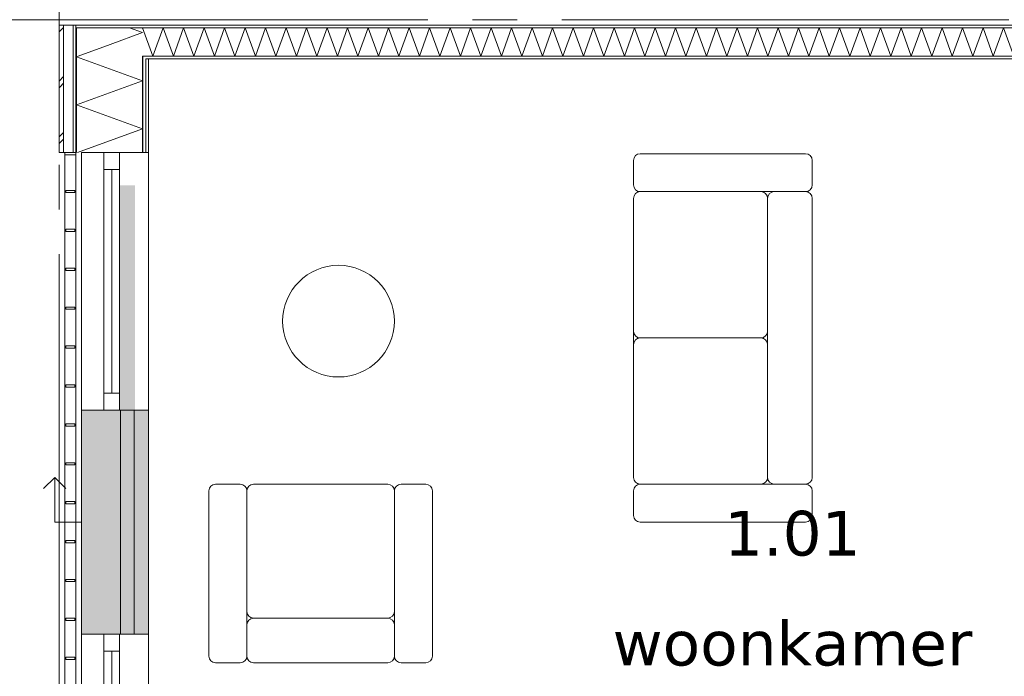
# Model space of a CAD drawing. Header units: millimetres. Extents: x -14925 to 266687, y -3550 to 35834.
# Tile 253 of 256: x 171359 to 175765, y 6060 to 9000. Entities that reach past the tile are written whole.
import ezdxf
from ezdxf.enums import TextEntityAlignment as Align

# ---------------------------------------------------------------- set-up
doc = ezdxf.new("R2010")
doc.units = ezdxf.units.MM
doc.header["$MEASUREMENT"] = 0
doc.linetypes.add('B0204', pattern=[2600, 2000, -200, 200, -200])
for name, color, linetype in [('34 Balustrades', 7, 'Continuous'), ('A Stramien', 7, 'Continuous'), ('New_21 Buitenwanden', 7, 'Continuous'), ('New_21 Buitenwanden 2D arcering', 7, 'Continuous'), ('New_21 Buitenwanden Afdek-arcering', 7, 'Continuous'), ('New_21 Buitenwanden Deuren', 7, 'Continuous'), ('New_21 Buitenwanden Doorsnede-arcering', 7, 'Continuous'), ('New_21 Buitenwanden Laagscheidingslijnen', 7, 'Continuous'), ('New_21 Buitenwanden Ramen', 7, 'Continuous'), ('New_22 C Binnenwanden', 7, 'Continuous'), ('New_22 C Binnenwanden Doorsnede-arcering', 7, 'Continuous'), ('New_22 C Binnenwanden Laagscheidingslijnen', 7, 'Continuous'), ('New_82 Interieur', 7, 'Continuous'), ('New_Z Gebruiksopp', 7, 'Continuous'), ('New_Z Gebruiksopp Zone omranding', 7, 'Continuous'), ('New_Z Gebruiksopp Zone tekst', 7, 'Continuous'), ('Tekst_dim 1_ 100 .DO', 7, 'Continuous')]:
    doc.layers.add(name, color=color, linetype=linetype)
doc.styles.add('GENERATED_STYLE_1', font='verdana.ttf')
doc.styles.add('GENERATED_STYLE_2', font='verdana.ttf')
doc.dimstyles.new('GENERATED_STYLE__1', dxfattribs={"dimtxt": 400, "dimasz": 380, "dimexe": 0.18, "dimexo": 0.0625, "dimgap": 0, "dimtad": 1, "dimdec": 0, "dimzin": 0, "dimdsep": 46, "dimtxsty": 'GENERATED_STYLE_2', "dimblk": 'ARROWHEAD_7', "dimblk1": 'ARROWHEAD_7', "dimblk2": 'ARROWHEAD_7', "dimcen": 0.09, "dimse1": 1, "dimse2": 1, "dimclrd": 9, "dimclre": 9, "dimclrt": 9, "dimadec": 1, "dimazin": 0, "dimtfac": 1, "dimtdec": 4, "dimtmove": 0, "dimatfit": 3, "dimfxl": 1, "dimtolj": 1, "dimtzin": 0, "dimarcsym": 0})
doc.dimstyles.new('GENERATED_STYLE__2', dxfattribs={"dimtxt": 400, "dimasz": 380, "dimexe": 0.18, "dimexo": 0.0625, "dimgap": 0, "dimtad": 1, "dimtih": 1, "dimtoh": 1, "dimdec": 0, "dimzin": 0, "dimdsep": 46, "dimtxsty": 'GENERATED_STYLE_2', "dimblk": 'ARROWHEAD_7', "dimblk1": 'ARROWHEAD_7', "dimblk2": 'ARROWHEAD_7', "dimcen": 0.09, "dimse1": 1, "dimse2": 1, "dimclrd": 9, "dimclre": 9, "dimclrt": 9, "dimadec": 1, "dimazin": 0, "dimtfac": 1, "dimtdec": 4, "dimtmove": 0, "dimatfit": 3, "dimfxl": 1, "dimtolj": 1, "dimtzin": 0, "dimarcsym": 0})
pattern_1 = [(270, (181310.86, 0), (100, 0), [])]
pattern_2 = [(0, (181310.86, 0), (0, 100), [])]

# ---------------------------------------------------------------- blocks, each defined once
blk = doc.blocks.new('woonkamer_1.01_181_2', base_point=(174816.9, 6933.5))
at = {"layer": 'New_Z Gebruiksopp Zone tekst', "color": 2, "lineweight": 0}
for tag, style, p in [('DUMMY_941', 'GENERATED_STYLE_1', (174816.9, 6871.3)), ('DUMMY_942', 'GENERATED_STYLE_2', (174816.9, 6374.2))]:
    blk.add_attdef(tag, text='', height=200, dxfattribs=dict(at, style=style)).set_placement(p, align=Align.TOP_LEFT)
for tag, style, p in [('ROOM_NUMBER', 'GENERATED_STYLE_1', (174816.9, 6800.6)), ('ROOM_NAME', 'GENERATED_STYLE_2', (174816.9, 6308.3))]:
    blk.add_attdef(tag, text='', height=200, dxfattribs=dict(at, style=style)).set_placement(p, align=Align.TOP_CENTER)
blk = doc.blocks.new('*X4419', base_point=(181310.9, 0))
at = {"layer": 'New_21 Buitenwanden Doorsnede-arcering', "color": 7, "linetype": 'Continuous', "lineweight": 0}
for p in [(171851.2, 8963), (171764.2, 8889.4)]:
    blk.add_line(p, (171908.9, 8942), dxfattribs=at)
blk = doc.blocks.new('*X4421', base_point=(181310.9, 0))
at = {"layer": 'New_21 Buitenwanden Doorsnede-arcering', "color": 7, "linetype": 'Continuous', "lineweight": 0}
for p, q in [((171535.9, 8945), (171555.9, 8965)), ((171535.9, 8725), (171555.9, 8745)), ((171535.9, 8695), (171540.9, 8700)), ((171540.9, 8700), (171555.9, 8715)), ((171535.9, 8475), (171555.9, 8495)), ((171535.9, 8445), (171555.9, 8465))]:
    blk.add_line(p, q, dxfattribs=at)
blk = doc.blocks.new('*X4422', base_point=(181310.9, 0))
at = {"layer": 'New_21 Buitenwanden Doorsnede-arcering', "color": 7, "linetype": 'Continuous', "lineweight": 0}
blk.add_line((171620.3, 8837), (171764.2, 8889.4), dxfattribs=at)
blk = doc.blocks.new('*X4423', base_point=(181310.9, 0))
at = {"layer": 'New_21 Buitenwanden Doorsnede-arcering', "color": 7, "linetype": 'Continuous', "lineweight": 0}
for p, q in [((171612.9, 8834.3), (171620.3, 8837)), ((171612.9, 8834.3), (171908.9, 8726.6)), ((171612.9, 8618.8), (171908.9, 8726.6)), ((171612.9, 8618.8), (171908.9, 8511.1)), ((171617.4, 8405), (171908.9, 8511.1))]:
    blk.add_line(p, q, dxfattribs=at)
blk = doc.blocks.new('Wall_695_2', base_point=(171935.9, 8825))
at = {"layer": 'New_21 Buitenwanden Doorsnede-arcering', "linetype": 'Continuous', "lineweight": 0, "true_color": 0x000000}
h = blk.add_hatch(dxfattribs=at)
h.set_pattern_fill('325_Houtachtig_plaatmate_E3', color=18, style=0, pattern_type=2)
h.set_pattern_definition(pattern_1)
h.paths.add_polyline_path([(171612.9, 8975), (171597.9, 8975), (171597.9, 8963), (171612.9, 8963)])
h = blk.add_hatch(dxfattribs=at)
h.set_pattern_fill('325_Houtachtig_plaatmate_E3', color=18, style=0, pattern_type=2)
h.set_pattern_definition(pattern_1)
h.paths.add_polyline_path([(171612.9, 8963), (171597.9, 8963), (171597.9, 8951.8), (171612.9, 8946.1)])
h = blk.add_hatch(dxfattribs=at)
h.set_pattern_fill('325_Houtachtig_plaatmate_E3', color=18, style=0, pattern_type=2)
h.set_pattern_definition(pattern_1)
h.paths.add_polyline_path([(171597.9, 8951.8), (171597.9, 8405), (171612.9, 8405), (171612.9, 8946.1)])
h = blk.add_hatch(dxfattribs=at)
h.set_pattern_fill('325_Houtachtig_plaatmate_E3', color=18, style=0, pattern_type=2)
h.set_pattern_definition(pattern_1)
h.paths.add_polyline_path([(171923.9, 8837), (171908.9, 8837), (171908.9, 8835.1), (171923.9, 8829.5)])
h = blk.add_hatch(dxfattribs=at)
h.set_pattern_fill('325_Houtachtig_plaatmate_E3', color=18, style=0, pattern_type=2)
h.set_pattern_definition(pattern_1)
h.paths.add_polyline_path([(171923.9, 8825), (171923.9, 8829.5), (171908.9, 8835.1), (171908.9, 8825)])
h = blk.add_hatch(dxfattribs=at)
h.set_pattern_fill('325_Houtachtig_plaatmate_E3', color=18, style=0, pattern_type=2)
h.set_pattern_definition(pattern_1)
h.paths.add_polyline_path([(171908.9, 8825), (171908.9, 8405), (171923.9, 8405), (171923.9, 8825)])
h = blk.add_hatch(dxfattribs=at)
h.set_pattern_fill('720_Gips_0002', color=18, style=0, pattern_type=2)
h.set_pattern_definition([(270, (181310.86, 0), (346.41, 0), [0, -200]), (270, (181484.07, -100), (346.41, 0), [0, -200])])
h.paths.add_polyline_path([(171923.9, 8825), (171923.9, 8405), (171935.9, 8405), (171935.9, 8825)])
at = {"layer": 'New_21 Buitenwanden', "color": 9, "linetype": 'Continuous', "lineweight": 0, "flags": 128}
for points in [[(171535.9, 8975), (171535.9, 8405)], [(171935.9, 8405), (171935.9, 8825)], [(171535.9, 8405), (171555.9, 8405)], [(171555.9, 8405), (171565.9, 8405)]]:
    blk.add_lwpolyline(points, dxfattribs=at)
at = {"layer": 'New_21 Buitenwanden Laagscheidingslijnen', "color": 9, "linetype": 'Continuous', "lineweight": 0}
for p, q in [((171555.9, 8967.5), (171555.9, 8405)), ((171597.9, 8951.8), (171597.9, 8405)), ((171612.9, 8946.1), (171612.9, 8837)), ((171612.9, 8837), (171612.9, 8405)), ((171908.9, 8835.1), (171908.9, 8825)), ((171908.9, 8825), (171908.9, 8405)), ((171923.9, 8825), (171923.9, 8405))]:
    blk.add_line(p, q, dxfattribs=at)
at = {"layer": 'New_21 Buitenwanden Laagscheidingslijnen', "color": 1, "linetype": 'Continuous', "lineweight": 0}
blk.add_line((171935.9, 8825), (171923.9, 8825), dxfattribs=at)
at = {"layer": 'New_22 C Binnenwanden', "color": 9, "linetype": 'Continuous', "lineweight": 0, "flags": 128}
for points in [[(171535.9, 8975), (171555.9, 8975)], [(171555.9, 8975), (171597.9, 8975)], [(171597.9, 8975), (171612.9, 8975)]]:
    blk.add_lwpolyline(points, dxfattribs=at)
at = {"layer": 'New_22 C Binnenwanden Laagscheidingslijnen', "color": 9, "linetype": 'Continuous', "lineweight": 0}
for p, q in [((171555.9, 8975), (171555.9, 8967.5)), ((171597.9, 8975), (171597.9, 8963)), ((171597.9, 8963), (171597.9, 8951.8)), ((171612.9, 8963), (171612.9, 8946.1)), ((171908.9, 8837), (171908.9, 8835.1))]:
    blk.add_line(p, q, dxfattribs=at)
at = {"layer": 'New_22 C Binnenwanden Laagscheidingslijnen', "color": 1, "linetype": 'Continuous', "lineweight": 0}
for p, q in [((171908.9, 8963), (171612.9, 8963)), ((171923.9, 8837), (171908.9, 8837))]:
    blk.add_line(p, q, dxfattribs=at)
at = {"layer": 'New_21 Buitenwanden', "color": 1, "lineweight": 0}
for name in ['*X4421', '*X4419', '*X4422', '*X4423']:
    blk.add_blockref(name, (181310.9, 0), dxfattribs=at)
blk = doc.blocks.new('*X4454', base_point=(181310.9, 0))
at = {"layer": 'New_22 C Binnenwanden Doorsnede-arcering', "color": 7, "linetype": 'Continuous', "lineweight": 0}
for p, q in [((171908.9, 8961.2), (171909.5, 8963)), ((171955.4, 8837), (171909.5, 8963)), ((171955.4, 8837), (172001.2, 8963)), ((172047.1, 8837), (172001.2, 8963)), ((172047.1, 8837), (172093, 8963)), ((172138.8, 8837), (172093, 8963)), ((172138.8, 8837), (172184.7, 8963)), ((172230.5, 8837), (172184.7, 8963)), ((172230.5, 8837), (172276.4, 8963)), ((172322.3, 8837), (172276.4, 8963)), ((172322.3, 8837), (172368.1, 8963)), ((172414, 8837), (172368.1, 8963)), ((172414, 8837), (172459.8, 8963)), ((172505.7, 8837), (172459.8, 8963)), ((172505.7, 8837), (172551.6, 8963)), ((172597.4, 8837), (172551.6, 8963)), ((172597.4, 8837), (172643.3, 8963)), ((172689.1, 8837), (172643.3, 8963)), ((172689.1, 8837), (172735, 8963)), ((172780.9, 8837), (172735, 8963)), ((172780.9, 8837), (172826.7, 8963)), ((172872.6, 8837), (172826.7, 8963)), ((172872.6, 8837), (172918.4, 8963)), ((172964.3, 8837), (172918.4, 8963)), ((172964.3, 8837), (173010.2, 8963)), ((173056, 8837), (173010.2, 8963)), ((173056, 8837), (173101.9, 8963)), ((173147.7, 8837), (173101.9, 8963)), ((173147.7, 8837), (173193.6, 8963)), ((173239.5, 8837), (173193.6, 8963)), ((173239.5, 8837), (173285.3, 8963)), ((173331.2, 8837), (173285.3, 8963)), ((173331.2, 8837), (173377, 8963)), ((173422.9, 8837), (173377, 8963)), ((173422.9, 8837), (173468.8, 8963)), ((173514.6, 8837), (173468.8, 8963)), ((173514.6, 8837), (173560.5, 8963)), ((173606.3, 8837), (173560.5, 8963)), ((173606.3, 8837), (173652.2, 8963)), ((173698.1, 8837), (173652.2, 8963)), ((173698.1, 8837), (173743.9, 8963)), ((173789.8, 8837), (173743.9, 8963)), ((173789.8, 8837), (173835.6, 8963)), ((173881.5, 8837), (173835.6, 8963)), ((173881.5, 8837), (173927.4, 8963)), ((173973.2, 8837), (173927.4, 8963)), ((173973.2, 8837), (174019.1, 8963)), ((174064.9, 8837), (174019.1, 8963)), ((174064.9, 8837), (174110.8, 8963)), ((174156.7, 8837), (174110.8, 8963)), ((174156.7, 8837), (174202.5, 8963)), ((174248.4, 8837), (174202.5, 8963)), ((174248.4, 8837), (174294.2, 8963)), ((174340.1, 8837), (174294.2, 8963)), ((174340.1, 8837), (174386, 8963)), ((174431.8, 8837), (174386, 8963)), ((174431.8, 8837), (174477.7, 8963)), ((174523.5, 8837), (174477.7, 8963)), ((174523.5, 8837), (174569.4, 8963)), ((174615.3, 8837), (174569.4, 8963)), ((174615.3, 8837), (174661.1, 8963)), ((174707, 8837), (174661.1, 8963)), ((174707, 8837), (174752.8, 8963)), ((174798.7, 8837), (174752.8, 8963)), ((174798.7, 8837), (174844.6, 8963)), ((174890.4, 8837), (174844.6, 8963)), ((174890.4, 8837), (174936.3, 8963)), ((174982.1, 8837), (174936.3, 8963)), ((174982.1, 8837), (175028, 8963)), ((175073.9, 8837), (175028, 8963)), ((175073.9, 8837), (175119.7, 8963)), ((175165.6, 8837), (175119.7, 8963)), ((175165.6, 8837), (175211.5, 8963)), ((175257.3, 8837), (175211.5, 8963)), ((175257.3, 8837), (175303.2, 8963)), ((175349, 8837), (175303.2, 8963)), ((175349, 8837), (175394.9, 8963)), ((175440.8, 8837), (175394.9, 8963)), ((175440.8, 8837), (175486.6, 8963)), ((175532.5, 8837), (175486.6, 8963)), ((175532.5, 8837), (175578.3, 8963)), ((175624.2, 8837), (175578.3, 8963)), ((175624.2, 8837), (175670.1, 8963)), ((175715.9, 8837), (175670.1, 8963)), ((175715.9, 8837), (175761.8, 8963)), ((175807.6, 8837), (175761.8, 8963))]:
    blk.add_line(p, q, dxfattribs=at)
blk = doc.blocks.new('Wall_702_2', base_point=(171935.9, 8825))
at = {"layer": 'New_22 C Binnenwanden Doorsnede-arcering', "linetype": 'Continuous', "lineweight": 0, "true_color": 0x000000}
h = blk.add_hatch(dxfattribs=at)
h.set_pattern_fill('325_Houtachtig_plaatmate_E3', color=18, style=0, pattern_type=2)
h.set_pattern_definition(pattern_2)
h.paths.add_polyline_path([(178708.9, 8975), (171612.9, 8975), (171612.9, 8963), (178708.9, 8963)])
h = blk.add_hatch(dxfattribs=at)
h.set_pattern_fill('325_Houtachtig_plaatmate_E3', color=18, style=0, pattern_type=2)
h.set_pattern_definition(pattern_2)
h.paths.add_polyline_path([(178397.9, 8837), (171923.9, 8837), (171923.9, 8829.5), (171935.9, 8825), (178385.9, 8825), (178397.9, 8829.5)])
h = blk.add_hatch(dxfattribs=at)
h.set_pattern_fill('325_Houtachtig_plaatmate_E3', color=18, style=0, pattern_type=2)
h.set_pattern_definition(pattern_2)
h.paths.add_polyline_path([(171935.9, 8825), (171923.9, 8829.5), (171923.9, 8825)])
at = {"layer": 'New_21 Buitenwanden Laagscheidingslijnen', "color": 1, "linetype": 'Continuous', "lineweight": 0}
blk.add_line((171935.9, 8825), (171923.9, 8825), dxfattribs=at)
at = {"layer": 'New_22 C Binnenwanden', "color": 1, "linetype": 'Continuous', "lineweight": 0, "flags": 128}
for points in [[(178708.9, 8975), (171612.9, 8975)], [(171935.9, 8825), (178385.9, 8825)]]:
    blk.add_lwpolyline(points, dxfattribs=at)
at = {"layer": 'New_22 C Binnenwanden Laagscheidingslijnen', "color": 1, "linetype": 'Continuous', "lineweight": 0}
for p, q in [((171908.9, 8963), (171612.9, 8963)), ((171908.9, 8963), (178412.9, 8963)), ((171923.9, 8837), (171908.9, 8837)), ((171923.9, 8837), (178397.9, 8837))]:
    blk.add_line(p, q, dxfattribs=at)
at = {"layer": 'New_22 C Binnenwanden', "color": 1, "lineweight": 0}
blk.add_blockref('*X4454', (181310.9, 0), dxfattribs=at)
blk = doc.blocks.new('Rnx horizontaal 26[97]_2', base_point=(181310.9, 0))
at = {"layer": 'New_21 Buitenwanden Ramen', "color": 7, "linetype": 'Continuous', "lineweight": 0}
for p, q in [((171935.9, 8405), (171935.9, 8417)), ((171935.9, 8405), (171935.9, 8417)), ((171635.9, 7251), (171635.9, 8405)), ((171635.9, 8405), (171655.9, 8405)), ((171655.9, 8405), (171697.9, 8405)), ((171697.9, 8405), (171712.9, 8405)), ((171712.9, 8405), (171735.9, 8405)), ((171735.9, 8329), (171735.9, 8405)), ((171735.9, 8405), (171805.9, 8405)), ((171735.9, 8405), (171805.9, 8405)), ((171805.9, 8405), (171805.9, 8329)), ((171805.9, 8405), (171908.9, 8405)), ((171805.9, 8405), (171908.9, 8405)), ((171908.9, 8405), (171923.9, 8405)), ((171908.9, 8405), (171923.9, 8405)), ((171923.9, 8405), (171935.9, 8405)), ((171923.9, 8405), (171935.9, 8405)), ((171935.9, 7251), (171935.9, 8405)), ((171805.9, 8329), (171735.9, 8329)), ((171735.9, 7327), (171735.9, 8329)), ((171770.9, 7327), (171770.9, 8329)), ((171805.9, 8329), (171805.9, 7327)), ((171735.9, 7251), (171735.9, 7327)), ((171735.9, 7327), (171805.9, 7327)), ((171805.9, 7327), (171805.9, 7251)), ((171635.9, 7251), (171655.9, 7251)), ((171655.9, 7251), (171697.9, 7251)), ((171697.9, 7251), (171712.9, 7251)), ((171712.9, 7251), (171735.9, 7251)), ((171735.9, 7251), (171805.9, 7251)), ((171735.9, 7251), (171805.9, 7251)), ((171805.9, 7251), (171908.9, 7251)), ((171805.9, 7251), (171908.9, 7251)), ((171908.9, 7251), (171923.9, 7251)), ((171908.9, 7251), (171923.9, 7251)), ((171923.9, 7251), (171935.9, 7251)), ((171923.9, 7251), (171935.9, 7251)), ((171935.9, 7251), (171935.9, 7239)), ((171935.9, 7251), (171935.9, 7239))]:
    blk.add_line(p, q, dxfattribs=at)
blk = doc.blocks.new('Rnx horizontaal 26[98]_2', base_point=(181310.9, 0))
at = {"layer": 'New_21 Buitenwanden Ramen', "color": 7, "linetype": 'Continuous', "lineweight": 0}
for p, q in [((171935.9, 6249), (171935.9, 6261)), ((171935.9, 6249), (171935.9, 6261)), ((171635.9, 5095), (171635.9, 6249)), ((171635.9, 6249), (171655.9, 6249)), ((171655.9, 6249), (171697.9, 6249)), ((171697.9, 6249), (171712.9, 6249)), ((171712.9, 6249), (171735.9, 6249)), ((171735.9, 6173), (171735.9, 6249)), ((171735.9, 6249), (171805.9, 6249)), ((171735.9, 6249), (171805.9, 6249)), ((171805.9, 6249), (171805.9, 6173)), ((171805.9, 6249), (171908.9, 6249)), ((171805.9, 6249), (171908.9, 6249)), ((171908.9, 6249), (171923.9, 6249)), ((171908.9, 6249), (171923.9, 6249)), ((171923.9, 6249), (171935.9, 6249)), ((171923.9, 6249), (171935.9, 6249)), ((171935.9, 5095), (171935.9, 6249)), ((171805.9, 6173), (171735.9, 6173)), ((171735.9, 5171), (171735.9, 6173)), ((171770.9, 5171), (171770.9, 6173)), ((171805.9, 6173), (171805.9, 5171)), ((171735.9, 5095), (171735.9, 5171)), ((171735.9, 5171), (171805.9, 5171)), ((171805.9, 5171), (171805.9, 5095)), ((171635.9, 5095), (171655.9, 5095)), ((171655.9, 5095), (171697.9, 5095)), ((171697.9, 5095), (171712.9, 5095)), ((171712.9, 5095), (171735.9, 5095)), ((171735.9, 5095), (171805.9, 5095)), ((171735.9, 5095), (171805.9, 5095)), ((171805.9, 5095), (171908.9, 5095)), ((171805.9, 5095), (171908.9, 5095)), ((171908.9, 5095), (171923.9, 5095)), ((171908.9, 5095), (171923.9, 5095)), ((171923.9, 5095), (171935.9, 5095)), ((171923.9, 5095), (171935.9, 5095)), ((171935.9, 5095), (171935.9, 5083)), ((171935.9, 5095), (171935.9, 5083))]:
    blk.add_line(p, q, dxfattribs=at)
blk = doc.blocks.new('DS1 in wand 26[219]_2', base_point=(181310.9, 0))
at = {"layer": 'New_21 Buitenwanden Deuren', "color": 7, "linetype": 'Continuous', "lineweight": 0}
for p, q in [((171935.9, 7251), (171935.9, 7327)), ((171935.9, 7251), (171935.9, 7327)), ((171635.9, 6249), (171635.9, 7251)), ((171635.9, 7251), (171655.9, 7251)), ((171655.9, 7251), (171697.9, 7251)), ((171697.9, 7251), (171712.9, 7251)), ((171712.9, 7251), (171805.9, 7251)), ((171810.9, 6249), (171810.9, 7251)), ((171810.9, 7251), (171870.9, 7251)), ((171870.9, 7251), (171870.9, 6249)), ((171875.9, 7251), (171908.9, 7251)), ((171875.9, 7251), (171908.9, 7251)), ((171908.9, 7251), (171923.9, 7251)), ((171908.9, 7251), (171923.9, 7251)), ((171923.9, 7251), (171935.9, 7251)), ((171923.9, 7251), (171935.9, 7251)), ((171935.9, 6249), (171935.9, 7251)), ((171515.9, 6950), (171465.9, 6900)), ((171515.9, 6750), (171515.9, 6950)), ((171515.9, 6950), (171565.9, 6900)), ((171635.9, 6750), (171515.9, 6750)), ((171870.9, 6249), (171810.9, 6249))]:
    blk.add_line(p, q, dxfattribs=at)
blk = doc.blocks.new('Wall_707_2', base_point=(171935.9, 8405))
at = {"layer": 'New_21 Buitenwanden 2D arcering', "linetype": 'Continuous', "lineweight": 0, "true_color": 0xffffff}
blk.add_hatch(color=7, dxfattribs=at).paths.add_polyline_path([(171805.9, 7251), (171875.9, 7251), (171875.9, 8258), (171805.9, 8258)])
at = {"layer": 'New_21 Buitenwanden Afdek-arcering', "linetype": 'Continuous', "lineweight": 0, "true_color": 0xffffff}
blk.add_hatch(color=7, dxfattribs=at).paths.add_polyline_path([(171635.9, 7251), (171635.9, 6249), (171935.9, 6249), (171935.9, 7251)])
at = {"layer": 'New_21 Buitenwanden', "color": 9, "linetype": 'Continuous', "lineweight": 0}
for p, q in [((171935.9, 8405), (171935.9, 8417)), ((171635.9, 8405), (171655.9, 8405)), ((171655.9, 8405), (171697.9, 8405)), ((171697.9, 8405), (171712.9, 8405)), ((171712.9, 8405), (171735.9, 8405)), ((171735.9, 8405), (171805.9, 8405)), ((171805.9, 8405), (171908.9, 8405)), ((171908.9, 8405), (171923.9, 8405)), ((171923.9, 8405), (171935.9, 8405)), ((171635.9, 5095), (171655.9, 5095)), ((171655.9, 5095), (171697.9, 5095)), ((171697.9, 5095), (171712.9, 5095)), ((171712.9, 5095), (171735.9, 5095)), ((171735.9, 5095), (171805.9, 5095)), ((171805.9, 5095), (171908.9, 5095)), ((171908.9, 5095), (171923.9, 5095)), ((171923.9, 5095), (171935.9, 5095)), ((171935.9, 5095), (171935.9, 5083))]:
    blk.add_line(p, q, dxfattribs=at)
at = {"layer": 'New_21 Buitenwanden Deuren', "color": 7, "linetype": 'Continuous', "lineweight": 0}
blk.add_blockref('DS1 in wand 26[219]_2', (181310.9, 0), dxfattribs=at)
at = {"layer": 'New_21 Buitenwanden Ramen', "color": 7, "linetype": 'Continuous', "lineweight": 0}
for name in ['Rnx horizontaal 26[97]_2', 'Rnx horizontaal 26[98]_2']:
    blk.add_blockref(name, (181310.9, 0), dxfattribs=at)
blk = doc.blocks.new('Railing_53_2', base_point=(181310.9, 0))
at = {"layer": '34 Balustrades', "color": 9, "linetype": 'Continuous', "lineweight": 0, "flags": 128}
for points in [[(171610.9, 8405), (171560.9, 8405), (171560.9, 5095), (171610.9, 5095)], [(171610.9, 8405), (171560.9, 8405), (171560.9, 5095), (171610.9, 5095)], [(171610.9, 8405), (171560.9, 8405), (171560.9, 8395), (171610.9, 8395)], [(171610.9, 5105), (171560.9, 5105), (171560.9, 5095), (171610.9, 5095)]]:
    blk.add_lwpolyline(points, close=True, dxfattribs=at)
at = {"layer": '34 Balustrades', "color": 7, "linetype": 'Continuous', "lineweight": 0, "flags": 128}
for points in [[(171605.9, 8235.8), (171565.9, 8235.8), (171565.9, 8225.8), (171605.9, 8225.8)], [(171605.9, 8061.6), (171565.9, 8061.6), (171565.9, 8051.6), (171605.9, 8051.6)], [(171605.9, 7887.4), (171565.9, 7887.4), (171565.9, 7877.4), (171605.9, 7877.4)], [(171605.9, 7713.2), (171565.9, 7713.2), (171565.9, 7703.2), (171605.9, 7703.2)], [(171605.9, 7538.9), (171565.9, 7538.9), (171565.9, 7528.9), (171605.9, 7528.9)], [(171605.9, 7364.7), (171565.9, 7364.7), (171565.9, 7354.7), (171605.9, 7354.7)], [(171605.9, 7190.5), (171565.9, 7190.5), (171565.9, 7180.5), (171605.9, 7180.5)], [(171605.9, 7016.3), (171565.9, 7016.3), (171565.9, 7006.3), (171605.9, 7006.3)], [(171605.9, 6842.1), (171565.9, 6842.1), (171565.9, 6832.1), (171605.9, 6832.1)], [(171605.9, 6667.9), (171565.9, 6667.9), (171565.9, 6657.9), (171605.9, 6657.9)], [(171605.9, 6493.7), (171565.9, 6493.7), (171565.9, 6483.7), (171605.9, 6483.7)], [(171605.9, 6319.5), (171565.9, 6319.5), (171565.9, 6309.5), (171605.9, 6309.5)], [(171605.9, 6145.3), (171565.9, 6145.3), (171565.9, 6135.3), (171605.9, 6135.3)], [(171605.9, 5971.1), (171565.9, 5971.1), (171565.9, 5961.1), (171605.9, 5961.1)], [(171605.9, 5796.8), (171565.9, 5796.8), (171565.9, 5786.8), (171605.9, 5786.8)], [(171605.9, 5622.6), (171565.9, 5622.6), (171565.9, 5612.6), (171605.9, 5612.6)], [(171605.9, 5448.4), (171565.9, 5448.4), (171565.9, 5438.4), (171605.9, 5438.4)], [(171605.9, 5274.2), (171565.9, 5274.2), (171565.9, 5264.2), (171605.9, 5264.2)]]:
    blk.add_lwpolyline(points, close=True, dxfattribs=at)
blk = doc.blocks.new('Tafel rond 01 26[301]_2', base_point=(172785.9, 7650))
at = {"layer": 'New_82 Interieur', "color": 7, "linetype": 'Continuous', "lineweight": 0, "flags": 128}
blk.add_lwpolyline([(172785.9, 7900, -1), (172785.9, 7400, -1)], format="xyb", close=True, dxfattribs=at)
blk = doc.blocks.new('Bank 01 26[302]_2', base_point=(174905.9, 6750))
at = {"layer": 'New_82 Interieur', "color": 7, "linetype": 'Continuous', "lineweight": 0}
for p, q in [((174135.9, 8400), (174875.9, 8400)), ((174105.9, 8260), (174105.9, 8370)), ((174905.9, 8370), (174905.9, 8260)), ((174105.9, 7605), (174105.9, 8200)), ((174105.9, 6950), (174105.9, 8200)), ((174135.9, 8230), (174675.9, 8230)), ((174135.9, 8230), (174675.9, 8230)), ((174875.9, 8230), (174135.9, 8230)), ((174705.9, 8200), (174705.9, 7605)), ((174705.9, 8200), (174705.9, 6950)), ((174705.9, 6950), (174705.9, 8200)), ((174735.9, 8230), (174875.9, 8230)), ((174905.9, 8200), (174905.9, 6950)), ((174105.9, 6950), (174105.9, 7545)), ((174135.9, 7575), (174675.9, 7575)), ((174675.9, 7575), (174135.9, 7575)), ((174705.9, 7545), (174705.9, 6950)), ((174675.9, 6920), (174135.9, 6920)), ((174675.9, 6920), (174135.9, 6920)), ((174135.9, 6920), (174875.9, 6920)), ((174875.9, 6920), (174735.9, 6920)), ((174105.9, 6780), (174105.9, 6890)), ((174905.9, 6890), (174905.9, 6780)), ((174875.9, 6750), (174135.9, 6750))]:
    blk.add_line(p, q, dxfattribs=at)
for centre, start, end in [((174135.9, 8370), 90, 180), ((174875.9, 8370), 0, 90), ((174135.9, 8260), 180, 270), ((174875.9, 8260), 270, 0), ((174135.9, 8200), 90, 180), ((174135.9, 8200), 90, 180), ((174675.9, 8200), 0, 90), ((174675.9, 8200), 0, 90), ((174735.9, 8200), 90, 180), ((174875.9, 8200), 0, 90), ((174135.9, 7605), 180, 270), ((174675.9, 7605), 270, 0), ((174135.9, 7545), 90, 180), ((174675.9, 7545), 0, 90), ((174135.9, 6950), 180, 270), ((174135.9, 6950), 180, 270), ((174135.9, 6890), 90, 180), ((174675.9, 6950), 270, 0), ((174675.9, 6950), 270, 0), ((174735.9, 6950), 180, 270), ((174875.9, 6950), 270, 0), ((174875.9, 6890), 0, 90), ((174135.9, 6780), 180, 270), ((174875.9, 6780), 270, 0)]:
    blk.add_arc(centre, 30, start, end, dxfattribs=at)
blk = doc.blocks.new('Standard grid marker_2')
at = {"layer": 'A Stramien', "color": 7, "linetype": 'B0204', "lineweight": 0}
blk.add_line((1000, 0), (24500, 0), dxfattribs=at)
at = {"layer": 'A Stramien', "color": 9, "lineweight": 0, "style": 'GENERATED_STYLE_2'}
blk.add_attdef('AC_MarkerText_1', text='', height=400, rotation=90, dxfattribs=at).set_placement((-948.6, -142.5), align=Align.TOP_CENTER)
blk = doc.blocks.new('Standard grid marker_4')
at = {"layer": 'A Stramien', "color": 7, "linetype": 'B0204', "lineweight": 0}
blk.add_line((1000, 0), (12450, 0), dxfattribs=at)
at = {"layer": 'A Stramien', "color": 9, "lineweight": 0, "style": 'GENERATED_STYLE_2'}
blk.add_attdef('AC_MarkerText_1', text='', height=400, rotation=180, dxfattribs=at).set_placement((-600, -491.1), align=Align.TOP_CENTER)
blk = doc.blocks.new('Bank 01 26[331]_2', base_point=(172205.9, 6120))
at = {"layer": 'New_82 Interieur', "color": 7, "linetype": 'Continuous', "lineweight": 0}
for p, q in [((172235.9, 6920), (172345.9, 6920)), ((172405.9, 6920), (173005.9, 6920)), ((172405.9, 6920), (173005.9, 6920)), ((173065.9, 6920), (173175.9, 6920)), ((172205.9, 6150), (172205.9, 6890)), ((172375.9, 6350), (172375.9, 6890)), ((172375.9, 6350), (172375.9, 6890)), ((172375.9, 6890), (172375.9, 6150)), ((173035.9, 6890), (173035.9, 6350)), ((173035.9, 6890), (173035.9, 6350)), ((173035.9, 6150), (173035.9, 6890)), ((173205.9, 6890), (173205.9, 6150)), ((173005.9, 6320), (172405.9, 6320)), ((173005.9, 6320), (172405.9, 6320)), ((172405.9, 6320), (173005.9, 6320)), ((172375.9, 6150), (172375.9, 6290)), ((173035.9, 6290), (173035.9, 6150)), ((172345.9, 6120), (172235.9, 6120)), ((173005.9, 6120), (172405.9, 6120)), ((173175.9, 6120), (173065.9, 6120))]:
    blk.add_line(p, q, dxfattribs=at)
for centre, start, end in [((172235.9, 6890), 90, 180), ((172345.9, 6890), 0, 90), ((172405.9, 6890), 90, 180), ((172405.9, 6890), 90, 180), ((173005.9, 6890), 0, 90), ((173005.9, 6890), 0, 90), ((173065.9, 6890), 90, 180), ((173175.9, 6890), 0, 90), ((172405.9, 6350), 180, 270), ((172405.9, 6350), 180, 270), ((173005.9, 6350), 270, 0), ((173005.9, 6350), 270, 0), ((172405.9, 6290), 90, 180), ((173005.9, 6290), 0, 90), ((172235.9, 6150), 180, 270), ((172345.9, 6150), 270, 0), ((172405.9, 6150), 180, 270), ((173005.9, 6150), 270, 0), ((173065.9, 6150), 180, 270), ((173175.9, 6150), 270, 0)]:
    blk.add_arc(centre, 30, start, end, dxfattribs=at)
blk = doc.blocks.new('*D5100', base_point=(181310.9, 0))
at = {"layer": 'Tekst_dim 1_ 100 .DO', "color": 9, "linetype": 'Continuous', "lineweight": 0}
for p, q in [((181185.9, 19125), (181185.9, 19875)), ((171635.9, 19500), (178885.9, 19500)), ((178885.9, 19500), (181285.9, 19500))]:
    blk.add_line(p, q, dxfattribs=at)
blk.add_circle((181185.9, 19500), 100, dxfattribs=at)
at = {"layer": 'Tekst_dim 1_ 100 .DO', "color": 9, "lineweight": 0, "insert": (179188.6, 19580), "char_height": 400, "attachment_point": 7, "style": 'GENERATED_STYLE_2'}
blk.add_mtext('\\A1;{\\pql;\\fVerdana|b0|i0|c0|p0;\\W1.000000;2.400}', dxfattribs=at)
blk = doc.blocks.new('ARROWHEAD_7')
at = {"color": 0, "linetype": 'Continuous', "lineweight": 0}
for p, q in [((0, -0.25), (0, 0.25)), ((0, 0), (-1, 0)), ((-0.25, 0), (0.25, 0))]:
    blk.add_line(p, q, dxfattribs=at)
blk.add_circle((0, 0), 0.25, dxfattribs=at)
blk = doc.blocks.new('*D5113', base_point=(181310.9, 0))
at = {"layer": 'Tekst_dim 1_ 100 .DO', "color": 9, "linetype": 'Continuous', "lineweight": 0}
for p, q in [((168535.9, 18025), (168535.9, 18325)), ((168910.9, 18125), (168160.9, 18125)), ((168535.9, -25), (168535.9, 18025)), ((168535.9, -325), (168535.9, -25)), ((168910.9, -125), (168160.9, -125))]:
    blk.add_line(p, q, dxfattribs=at)
for centre in [(168535.9, 18125), (168535.9, -125)]:
    blk.add_circle(centre, 100, dxfattribs=at)
at = {"layer": 'Tekst_dim 1_ 100 .DO', "color": 9, "lineweight": 0, "insert": (168455.9, 8028.3), "char_height": 400, "attachment_point": 7, "rotation": 90, "style": 'GENERATED_STYLE_2'}
blk.add_mtext('\\A1;{\\pql;\\fVerdana|b0|i0|c0|p0;\\W1.000000;18.250}', dxfattribs=at)

msp = doc.modelspace()

# ---------------------------------------------------------------- linework, layer by layer
at = {"layer": 'New_Z Gebruiksopp Zone omranding', "color": 254, "linetype": 'Continuous', "lineweight": 0, "true_color": 0xe4e3c5, "flags": 128}
msp.add_lwpolyline([(173204.9, 4675), (173204.9, 5689), (176685.9, 5689), (176685.9, 8825), (171935.9, 8825), (171935.9, 4675)], close=True, dxfattribs=at)

# ---------------------------------------------------------------- block references
at = {"layer": '34 Balustrades', "color": 9, "linetype": 'Continuous', "lineweight": 0}
msp.add_blockref('Railing_53_2', (181310.9, 0), dxfattribs=at)
at = {"layer": 'A Stramien', "color": 1, "linetype": 'Continuous', "lineweight": 0, "zscale": 1000, "rotation": 270}
msp.add_blockref('Standard grid marker_2', (171535.9, 21950), dxfattribs=at)
at = {"layer": 'A Stramien', "color": 1, "linetype": 'Continuous', "lineweight": 0, "xscale": -1, "zscale": 1000, "rotation": 180}
msp.add_blockref('Standard grid marker_4', (167585.9, 9000), dxfattribs=at)
at = {"layer": 'New_21 Buitenwanden', "color": 1, "lineweight": 0}
for name, p in [('Wall_695_2', (171935.9, 8825)), ('Wall_707_2', (171935.9, 8405))]:
    msp.add_blockref(name, p, dxfattribs=at)
at = {"layer": 'New_22 C Binnenwanden', "color": 1, "lineweight": 0}
msp.add_blockref('Wall_702_2', (171935.9, 8825), dxfattribs=at)
at = {"layer": 'New_82 Interieur', "color": 7, "linetype": 'Continuous', "lineweight": 0}
for name, p in [('Bank 01 26[302]_2', (174905.9, 6750)), ('Tafel rond 01 26[301]_2', (172785.9, 7650)), ('Bank 01 26[331]_2', (172205.9, 6120))]:
    msp.add_blockref(name, p, dxfattribs=at)
at = {"layer": 'New_Z Gebruiksopp', "color": 2, "linetype": 'Continuous', "lineweight": 0}
msp.add_blockref('woonkamer_1.01_181_2', (174816.9, 6933.5), dxfattribs=at).add_auto_attribs({'ROOM_NAME': 'woonkamer', 'ROOM_NUMBER': '1.01'})

# ---------------------------------------------------------------- dimensions: what is measured, and where the dimension line sits
at = {"layer": 'Tekst_dim 1_ 100 .DO', "color": 9, "linetype": 'Continuous', "lineweight": 0}
dim = msp.add_linear_dim(base=(181185.9, 19500), p1=(178785.9, 18125), p2=(181185.9, 7250), dimstyle='GENERATED_STYLE__2', dxfattribs=at)
dim.commit()
dim.dimension.update_dxf_attribs({"geometry": '*D5100', "text_midpoint": (179858.6, 19780), "dimtype": 160})
dim = msp.add_linear_dim(base=(168535.9, 18125), p1=(171535.9, -125), p2=(171535.9, 18125), angle=90, dimstyle='GENERATED_STYLE__1', dxfattribs=at)
dim.commit()
dim.dimension.update_dxf_attribs({"geometry": '*D5113', "text_midpoint": (168255.9, 8850.6), "dimtype": 160, "text_rotation": 90})

doc.saveas('drawing.dxf')
